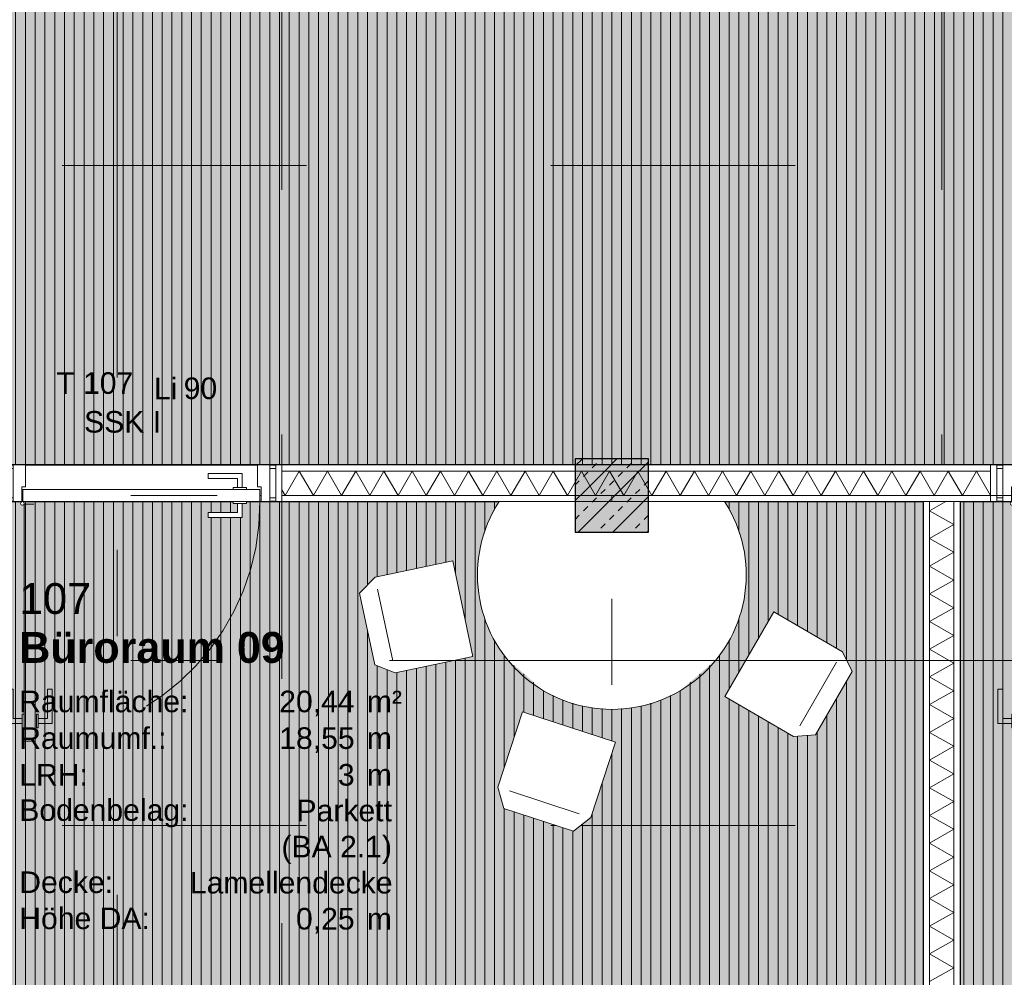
# Model space of a CAD drawing. Header units: metres. Extents: x -167 to 152, y -127 to 99.
# Tile 123 of 225: x -7.82 to -3.79, y -18.17 to -14.25. Entities that reach past the tile are written whole.
import ezdxf
from ezdxf.enums import TextEntityAlignment as Align

# ---------------------------------------------------------------- set-up
doc = ezdxf.new("R2010")
doc.units = ezdxf.units.M
for name, pattern in [('Achsen 01', [5.291531, 3.175, -1.058062, 0.352704, -0.705764]), ('gestrichelt - 01', [2, 1, -1]), ('Raster 01', [2, 1, -1])]:
    doc.linetypes.add(name, pattern=pattern)
for name, color, linetype, lineweight, true_color in [('013_Beton und Stahlbetonarbeiten-000 Sichtbeton-343 Innenstütze', 5, 'Continuous', 5, 0x0000ff), ('031_Metallbauarbeiten-350 Lamellendecke DS', 7, 'Continuous', 35, 0x666666), ('039_Trockenbauarbeiten-340 Dämmung', 7, 'Continuous', 9, 0xc0c0c0), ('AV1-Achsen', 1, 'Achsen 01', 18, 0xff0000), ('AV1-Einrichtung', 7, 'Continuous', 9, 0xa6a6a6), ('AV1-Raster', 7, 'Raster 01', 9, 0xa6a6a6), ('AV1-Stempel-Türnummern', 7, 'Continuous', 100, 0x02abea)]:
    doc.layers.add(name, color=color, linetype=linetype, lineweight=lineweight, true_color=true_color)
for name, color, linetype, lineweight in [('013_Beton und Stahlbetonarbeiten-340 Innenstützen', 7, 'Continuous', 25), ('027_Tischlerarbeiten-340 Innentüren', 7, 'Continuous', 9), ('031_Metallbauarbeiten-340 Innentüren _ Elemente', 7, 'Continuous', 9), ('039_Trockenbauarbeiten-340 Gipskarton', 7, 'Continuous', 9), ('_1.35m (3D)', 7, 'Continuous', 9), ('_GRU (2D)', 7, 'Continuous', 9), ('_OG 1 (2D)', 7, 'Continuous', 9), ('_OG 1 - DS (2D)', 7, 'Continuous', 9), ('AV1-Schnitt Achsen', 7, 'Achsen 01', 18), ('AV1-Stempel-Raumstempel', 7, 'Continuous', 9), ('Keine', 7, 'Continuous', 9)]:
    doc.layers.add(name, color=color, linetype=linetype, lineweight=lineweight)
doc.styles.add('Arial', font='arial.ttf')
doc.styles.add('Arial (bold)', font='arialbd.ttf')
pattern_1 = [(90, (0, 0), (0.04, 0), [])]

# ---------------------------------------------------------------- blocks, each defined once
blk = doc.blocks.new('Group-2')
at = {"layer": 'AV1-Raster'}
for p, q in [((-6.75, -22.95), (-6.75, 1.35)), ((-5.4, -22.95), (-5.4, 1.35)), ((-4.05, -22.95), (-4.05, 1.35)), ((1.35, -14.85), (-40.5, -14.85)), ((1.35, -16.2), (-40.5, -16.2)), ((1.35, -17.55), (-40.5, -17.55))]:
    blk.add_line(p, q, dxfattribs=at)
blk = doc.blocks.new('1.35m (3D)')
at = {"layer": 'AV1-Raster', "color": 7}
blk.add_blockref('Group-2', (0, 0), dxfattribs=at)
blk = doc.blocks.new('OG 1 - DS (2D)')
at = {"layer": '031_Metallbauarbeiten-350 Lamellendecke DS', "linetype": 'Continuous', "lineweight": 0, "transparency": 33554508}
for points in [[(-13.5, -7.975), (-8.025, -7.975), (-8.025, -13.625), (-13.5, -13.625), (-13.5, -16.075), (-0.125, -16.075), (-0.125, -13.625), (-5.525, -13.625), (-5.525, -7.975), (-0.125, -7.975), (-0.125, -5.525), (-13.5, -5.525)], [(-4.125, -16.225), (-5.25, -16.225), (-5.25, -16.35), (-5.55, -16.35), (-5.55, -16.225), (-8.025, -16.225), (-8.025, -21.385), (-4.125, -21.385)], [(-3.975, -16.225), (-0.125, -16.225), (-0.125, -21.385), (-3.975, -21.385)]]:
    blk.add_hatch(color=254, dxfattribs=at).paths.add_polyline_path(points)
at = {"layer": '031_Metallbauarbeiten-350 Lamellendecke DS', "linetype": 'Continuous', "lineweight": 9, "transparency": 33554508}
h = blk.add_hatch(dxfattribs=at)
h.set_pattern_fill('Lamellendecke', color=252, style=0, pattern_type=2)
h.set_pattern_definition(pattern_1)
h.paths.add_polyline_path([(-13.5, -7.975), (-8.025, -7.975), (-8.025, -13.625), (-13.5, -13.625), (-13.5, -16.075), (-0.125, -16.075), (-0.125, -13.625), (-5.525, -13.625), (-5.525, -7.975), (-0.125, -7.975), (-0.125, -5.525), (-13.5, -5.525)])
h = blk.add_hatch(dxfattribs=at)
h.set_pattern_fill('Lamellendecke', color=252, style=0, pattern_type=2)
h.set_pattern_definition(pattern_1)
h.paths.add_polyline_path([(-4.125, -16.225), (-5.25, -16.225), (-5.25, -16.35), (-5.55, -16.35), (-5.55, -16.225), (-8.025, -16.225), (-8.025, -21.385), (-4.125, -21.385)])
h = blk.add_hatch(dxfattribs=at)
h.set_pattern_fill('Lamellendecke', color=252, style=0, pattern_type=2)
h.set_pattern_definition(pattern_1)
h.paths.add_polyline_path([(-3.975, -16.225), (-0.125, -16.225), (-0.125, -21.385), (-3.975, -21.385)])
at = {"layer": '031_Metallbauarbeiten-350 Lamellendecke DS', "flags": 128}
for points in [[(-13.5, -7.975), (-8.025, -7.975), (-8.025, -13.625), (-13.5, -13.625), (-13.5, -16.075), (-0.125, -16.075), (-0.125, -13.625), (-5.525, -13.625), (-5.525, -7.975), (-0.125, -7.975), (-0.125, -5.525), (-13.5, -5.525)], [(-4.125, -16.225), (-5.25, -16.225), (-5.25, -16.35), (-5.55, -16.35), (-5.55, -16.225), (-8.025, -16.225), (-8.025, -21.385), (-4.125, -21.385)], [(-3.975, -16.225), (-0.125, -16.225), (-0.125, -21.385), (-3.975, -21.385)]]:
    blk.add_lwpolyline(points, close=True, dxfattribs=at)
blk = doc.blocks.new('Group-83')
at = {"color": 255, "linetype": 'Continuous', "lineweight": 5}
blk.add_wipeout([(-16.1, 3.6464), (-16.1, 6.5464), (-16.2, 6.5464), (-16.2, 3.6464)], dxfattribs=at).dxf.layer = '039_Trockenbauarbeiten-340 Dämmung'
blk = doc.blocks.new('Group-84')
at = {"layer": '039_Trockenbauarbeiten-340 Dämmung', "transparency": 33554687, "flags": 128}
blk.add_lwpolyline([(-16.2, 3.6464), (-16.1, 3.7041), (-16.2, 3.7619), (-16.1, 3.8196), (-16.2, 3.8774), (-16.1, 3.9351), (-16.2, 3.9928), (-16.1, 4.0506), (-16.2, 4.1083), (-16.1, 4.166), (-16.2, 4.2238), (-16.1, 4.2815), (-16.2, 4.3392), (-16.1, 4.397), (-16.2, 4.4547), (-16.1, 4.5124), (-16.2, 4.5702), (-16.1, 4.6279), (-16.2, 4.6856), (-16.1, 4.7434), (-16.2, 4.8011), (-16.1, 4.8588), (-16.2, 4.9166), (-16.1, 4.9743), (-16.2, 5.0321), (-16.1, 5.0898), (-16.2, 5.1475), (-16.1, 5.2053), (-16.2, 5.263), (-16.1, 5.3207), (-16.2, 5.3785), (-16.1, 5.4362), (-16.2, 5.4939), (-16.1, 5.5517), (-16.2, 5.6094), (-16.1, 5.6671), (-16.2, 5.7249), (-16.1, 5.7826), (-16.2, 5.8403), (-16.1, 5.8981), (-16.2, 5.9558), (-16.1, 6.0135), (-16.2, 6.0713), (-16.1, 6.129), (-16.2, 6.1868), (-16.1, 6.2445), (-16.2, 6.3022), (-16.1, 6.36), (-16.2, 6.4177), (-16.1, 6.4754), (-16.2, 6.5332), (-16.1771, 6.5464)], dxfattribs=at)
blk = doc.blocks.new('Group-85')
at = {"layer": '039_Trockenbauarbeiten-340 Dämmung'}
blk.add_blockref('Group-83', (0, 0), dxfattribs=at)
at = {"layer": '039_Trockenbauarbeiten-340 Dämmung', "transparency": 33554687}
blk.add_blockref('Group-84', (0, 0), dxfattribs=at)
blk = doc.blocks.new('Parametric Object-10')
at = {"layer": '039_Trockenbauarbeiten-340 Dämmung', "color": 7, "transparency": 33554687}
blk.add_blockref('Group-85', (0, 0), dxfattribs=at)
at = {"layer": '039_Trockenbauarbeiten-340 Dämmung', "color": 0, "flags": 1}
for tag in ['IFC_UUID', 'instanceID', 'prm0_name', 'prm0_type', 'prm0_value', 'prm1_name', 'prm1_type', 'prm1_value', 'prm2_name', 'prm2_type', 'prm2_value', 'prm3_name', 'prm3_type', 'prm3_value', 'prm4_name', 'prm4_type', 'prm4_value', 'prm5_name', 'prm5_type', 'prm5_value', 'prm6_name', 'prm6_type', 'prm6_value']:
    blk.add_attdef(tag, (-6.75, -16.2), '', height=0.00018, dxfattribs=at)
blk = doc.blocks.new('Group-220')
at = {"color": 255, "linetype": 'Continuous', "lineweight": 5}
blk.add_wipeout([(-4, -21.475), (-4, -16.225), (-4.1, -16.225), (-4.1, -21.475)], dxfattribs=at).dxf.layer = '039_Trockenbauarbeiten-340 Dämmung'
blk = doc.blocks.new('Group-221')
at = {"layer": '039_Trockenbauarbeiten-340 Dämmung', "transparency": 33554687, "flags": 128}
blk.add_lwpolyline([(-4.1, -18.189), (-4, -18.1323), (-4.1, -18.0756), (-4, -18.019), (-4.1, -17.9623), (-4, -17.9057), (-4.1, -17.849), (-4, -17.7924), (-4.1, -17.7357), (-4, -17.6791), (-4.1, -17.6224), (-4, -17.5657), (-4.1, -17.5091), (-4, -17.4524), (-4.1, -17.3958), (-4, -17.3391), (-4.1, -17.2825), (-4, -17.2258), (-4.1, -17.1692), (-4, -17.1125), (-4.1, -17.0558), (-4, -16.9992), (-4.1, -16.9425), (-4, -16.8859), (-4.1, -16.8292), (-4, -16.7726), (-4.1, -16.7159), (-4, -16.6593), (-4.1, -16.6026), (-4, -16.5459), (-4.1, -16.4893), (-4, -16.4326), (-4.1, -16.376), (-4, -16.3193), (-4.1, -16.2627), (-4.0335, -16.225)], dxfattribs=at)
blk = doc.blocks.new('Group-222')
at = {"layer": '039_Trockenbauarbeiten-340 Dämmung'}
blk.add_blockref('Group-220', (0, 0), dxfattribs=at)
at = {"layer": '039_Trockenbauarbeiten-340 Dämmung', "transparency": 33554687}
blk.add_blockref('Group-221', (0, 0), dxfattribs=at)
blk = doc.blocks.new('COE - Innentür 1.10 _ 0.15')
at = {"layer": '027_Tischlerarbeiten-340 Innentüren', "color": 253, "linetype": 'gestrichelt - 01', "lineweight": 9, "transparency": 33554687, "flags": 128}
for points in [[(0.9825, 1.0375), (0.9625, 1.0375), (0.9625, 1.075), (0.8425, 1.075), (0.8425, 1.095), (0.9825, 1.095)], [(0.085, 1.03), (1.055, 1.03), (1.055, 0.98), (0.085, 0.98)], [(0.945, 1.03), (0.945, 1.0375), (1, 1.0375), (1, 1.03)], [(0.9825, 0.9725), (0.9625, 0.9725), (0.9625, 0.935), (0.8425, 0.935), (0.8425, 0.915), (0.9825, 0.915)], [(0.945, 0.9725), (0.945, 0.98), (1, 0.98), (1, 0.9725)]]:
    blk.add_lwpolyline(points, close=True, dxfattribs=at)
at = {"layer": '027_Tischlerarbeiten-340 Innentüren', "color": 253, "linetype": 'gestrichelt - 01', "lineweight": 9, "transparency": 33554687}
blk.add_arc((0.0825, 1.0375), 0.9725, 269.5581, 356.6163, dxfattribs=at)
at = {"color": 255}
for points in [[(-0.06, 1.1), (0.06, 1.1), (0.06, 1.075), (-0.06, 1.075)], [(-0.06, 0.025), (0.06, 0.025), (0.06, 0), (-0.06, 0)]]:
    blk.add_wipeout(points, dxfattribs=at).dxf.layer = '027_Tischlerarbeiten-340 Innentüren'
at = {"layer": '027_Tischlerarbeiten-340 Innentüren', "flags": 128}
for points in [[(-0.06, 1.1), (0.06, 1.1), (0.06, 1.075), (-0.06, 1.075)], [(-0.06, 0.025), (0.06, 0.025), (0.06, 0), (-0.06, 0)]]:
    blk.add_lwpolyline(points, close=True, dxfattribs=at)
at = {"color": 255}
blk.add_wipeout([(0.075, 0.06), (0.015, 0.06), (0.015, 0.075), (-0.075, 0.075), (-0.075, 0.025), (0.075, 0.025)], dxfattribs=at).dxf.layer = '027_Tischlerarbeiten-340 Innentüren'
at = {"layer": '027_Tischlerarbeiten-340 Innentüren', "flags": 128}
blk.add_lwpolyline([(0.075, 0.06), (0.015, 0.06), (0.015, 0.075), (-0.075, 0.075), (-0.075, 0.025), (0.075, 0.025)], close=True, dxfattribs=at)
at = {"color": 255}
blk.add_wipeout([(0.075, 1.035), (0.075, 0.065), (0.025, 0.065), (0.025, 1.035)], dxfattribs=at).dxf.layer = '027_Tischlerarbeiten-340 Innentüren'
at = {"layer": '027_Tischlerarbeiten-340 Innentüren', "flags": 128}
blk.add_lwpolyline([(0.075, 1.035), (0.075, 0.065), (0.025, 0.065), (0.025, 1.035)], close=True, dxfattribs=at)
at = {"color": 255}
for points in [[(0.075, 1.04), (0.015, 1.04), (0.015, 1.025), (-0.075, 1.025), (-0.075, 1.075), (0.075, 1.075)], [(0.0175, 0.1375), (0.0175, 0.1575), (-0.02, 0.1575), (-0.02, 0.2775), (-0.04, 0.2775), (-0.04, 0.1375)], [(0.0825, 0.1375), (0.0825, 0.1575), (0.12, 0.1575), (0.12, 0.2775), (0.14, 0.2775), (0.14, 0.1375)]]:
    blk.add_wipeout(points, dxfattribs=at).dxf.layer = '027_Tischlerarbeiten-340 Innentüren'
at = {"layer": '027_Tischlerarbeiten-340 Innentüren', "flags": 128}
for points in [[(0.075, 1.04), (0.015, 1.04), (0.015, 1.025), (-0.075, 1.025), (-0.075, 1.075), (0.075, 1.075)], [(0.0175, 0.1375), (0.0175, 0.1575), (-0.02, 0.1575), (-0.02, 0.2775), (-0.04, 0.2775), (-0.04, 0.1375)], [(0.0825, 0.1375), (0.0825, 0.1575), (0.12, 0.1575), (0.12, 0.2775), (0.14, 0.2775), (0.14, 0.1375)]]:
    blk.add_lwpolyline(points, close=True, dxfattribs=at)
at = {"color": 255}
for points in [[(0.09, 1.0375), (0.0878, 1.0322), (0.0825, 1.03), (0.0772, 1.0322), (0.075, 1.0375), (0.0772, 1.0428), (0.0825, 1.045), (0.0878, 1.0428)], [(0.0175, 0.175), (0.025, 0.175), (0.025, 0.12), (0.0175, 0.12)], [(0.075, 0.175), (0.0825, 0.175), (0.0825, 0.12), (0.075, 0.12)]]:
    blk.add_wipeout(points, dxfattribs=at).dxf.layer = '027_Tischlerarbeiten-340 Innentüren'
at = {"layer": '027_Tischlerarbeiten-340 Innentüren', "flags": 128}
for points in [[(0.0175, 0.175), (0.025, 0.175), (0.025, 0.12), (0.0175, 0.12)], [(0.075, 0.175), (0.0825, 0.175), (0.0825, 0.12), (0.075, 0.12)]]:
    blk.add_lwpolyline(points, close=True, dxfattribs=at)
at = {"layer": '027_Tischlerarbeiten-340 Innentüren'}
blk.add_circle((0.0825, 1.0375), 0.0075, dxfattribs=at)
blk = doc.blocks.new('Group-298')
at = {"color": 255, "transparency": 33554559}
blk.add_wipeout([(-4.566, -17.1797), (-4.416, -16.9199), (-4.456, -16.8391), (-4.7374, -16.6766), (-4.9374, -17.023), (-4.656, -17.1855)], dxfattribs=at).dxf.layer = 'AV1-Einrichtung'
at = {"layer": 'AV1-Einrichtung'}
blk.add_line((-4.481, -16.8824), (-4.631, -17.1422), dxfattribs=at)
at = {"layer": 'AV1-Einrichtung', "flags": 128}
blk.add_lwpolyline([(-4.566, -17.1797), (-4.416, -16.9199), (-4.456, -16.8391), (-4.7374, -16.6766), (-4.9374, -17.023), (-4.656, -17.1855)], close=True, dxfattribs=at)
blk = doc.blocks.new('Group-299')
at = {"color": 255, "transparency": 33554559}
blk.add_wipeout([(-6.4322, -16.5991), (-6.3703, -16.8927), (-6.2865, -16.9261), (-5.9686, -16.859), (-6.0512, -16.4676), (-6.3692, -16.5347)], dxfattribs=at).dxf.layer = 'AV1-Einrichtung'
at = {"layer": 'AV1-Einrichtung'}
blk.add_line((-6.2969, -16.8772), (-6.3588, -16.5837), dxfattribs=at)
at = {"layer": 'AV1-Einrichtung', "flags": 128}
blk.add_lwpolyline([(-6.4322, -16.5991), (-6.3703, -16.8927), (-6.2865, -16.9261), (-5.9686, -16.859), (-6.0512, -16.4676), (-6.3692, -16.5347)], close=True, dxfattribs=at)
blk = doc.blocks.new('Group-300')
at = {"color": 255, "transparency": 33554559}
blk.add_wipeout([(-5.8426, -17.4803), (-5.5574, -17.5734), (-5.4866, -17.5176), (-5.3857, -17.2087), (-5.766, -17.0846), (-5.8668, -17.3935)], dxfattribs=at).dxf.layer = 'AV1-Einrichtung'
at = {"layer": 'AV1-Einrichtung'}
blk.add_line((-5.5341, -17.5021), (-5.8193, -17.409), dxfattribs=at)
at = {"layer": 'AV1-Einrichtung', "flags": 128}
blk.add_lwpolyline([(-5.8426, -17.4803), (-5.5574, -17.5734), (-5.4866, -17.5176), (-5.3857, -17.2087), (-5.766, -17.0846), (-5.8668, -17.3935)], close=True, dxfattribs=at)
blk = doc.blocks.new('Türnummer 2 - Innentür')
at = {"layer": '031_Metallbauarbeiten-340 Innentüren _ Elemente', "char_height": 0.08826, "attachment_point": 8, "line_spacing_factor": 0.965511, "style": 'Arial'}
for s, insert in [('Li', (0, -0.0671)), ('90', (0.1423, -0.0671))]:
    blk.add_mtext(s, dxfattribs=dict(at, insert=insert))
at = {"layer": '031_Metallbauarbeiten-340 Innentüren _ Elemente', "style": 'Arial'}
blk.add_attdef('Türnummer', text='', height=0.0883, dxfattribs=at).set_placement((-0.2903, -0.071), align=Align.BOTTOM_CENTER)
at = {"layer": '031_Metallbauarbeiten-340 Innentüren _ Elemente', "color": 7, "transparency": 33554687, "style": 'Arial'}
blk.add_attdef('Schallschutzklasse', text='', height=0.0883, dxfattribs=at).set_placement((-0.1763, -0.2296), align=Align.BOTTOM_CENTER)
at = {"layer": 'Keine', "color": 0, "flags": 1}
for tag, p in [('Lichte_Breite', (-0.4481, -0.3885)), ('Panikfunktion', (-0.4481, -0.5473)), ('AT-Nr.', (-0.4481, -0.7062))]:
    blk.add_attdef(tag, p, '', height=0.0883, dxfattribs=at)
blk = doc.blocks.new('Raumstempel - Symbol - 1 (2D)')
at = {"layer": 'AV1-Stempel-Raumstempel', "attachment_point": 1, "line_spacing_factor": 0.967919, "style": 'Arial'}
for s, insert, char_height in [('Raumfläche:', (0.2, -0.6736), 0.088263), ('m²', (1.6225, -0.6736), 0.08826), ('Raumumf.:', (0.2, -0.8236), 0.08826), ('m', (1.6225, -0.8236), 0.0883), ('LRH:', (0.2, -0.9736), 0.08826), ('m', (1.6225, -0.9736), 0.0883), ('Bodenbelag:', (0.2, -1.118), 0.088263), ('Decke:', (0.2, -1.4131), 0.08826), ('Höhe DA:', (0.2, -1.5607), 0.08826), ('m', (1.6225, -1.5625), 0.0883)]:
    blk.add_mtext(s, dxfattribs=dict(at, insert=insert, char_height=char_height))
at = {"layer": 'AV1-Stempel-Raumstempel'}
for tag, style, p in [('Raumnummer', 'Arial', (0.2, -0.2337)), ('Raumname', 'Arial (bold)', (0.2, -0.4337))]:
    blk.add_attdef(tag, text='', height=0.1261, dxfattribs=dict(at, style=style)).set_placement(p, align=Align.TOP_LEFT)
at = {"layer": 'AV1-Stempel-Raumstempel', "style": 'Arial'}
for tag, p in [('Raumfläche', (1.5725, -0.6736)), ('Raumumfang', (1.5725, -0.8236)), ('LRH', (1.5725, -0.9736)), ('Bodenbelag', (1.7253, -1.1199)), ('Bodendetail', (1.7253, -1.2674)), ('Decke', (1.7278, -1.415)), ('Höhe_DA', (1.5725, -1.5625))]:
    blk.add_attdef(tag, text='', height=0.0883, dxfattribs=at).set_placement(p, align=Align.TOP_RIGHT)
blk = doc.blocks.new('OG 1 (2D)')
at = {"layer": '039_Trockenbauarbeiten-340 Dämmung', "rotation": 90}
blk.add_blockref('Parametric Object-10', (-0.2036, 0), dxfattribs=at)
at = {"layer": 'AV1-Stempel-Türnummern', "color": 7}
blk.add_blockref('Türnummer 2 - Innentür', (-7.2259, -15.7398), dxfattribs=at).add_auto_attribs({'Türnummer': 'T 107', 'Schallschutzklasse': 'SSK I'})
at = {"color": 255}
blk.add_wipeout([(-4, -21.475), (-4, -16.225), (-4.1, -16.225), (-4.1, -21.475)], dxfattribs=at).dxf.layer = '039_Trockenbauarbeiten-340 Dämmung'
at = {"color": 255, "transparency": 33554559}
blk.add_wipeout([(-4.939, -16.225), (-5.861, -16.225), (-5.907, -16.3119), (-5.9369, -16.4055), (-5.9496, -16.503), (-5.9447, -16.6012), (-5.9224, -16.6969), (-5.8835, -16.7872), (-5.8291, -16.8691), (-5.6813, -16.9976), (-5.5927, -17.0401), (-5.4979, -17.0662), (-5.4, -17.075), (-5.3021, -17.0662), (-5.2073, -17.0401), (-5.1187, -16.9976), (-4.9709, -16.8691), (-4.9165, -16.7872), (-4.8776, -16.6969), (-4.8553, -16.6012), (-4.8504, -16.503), (-4.8631, -16.4055), (-4.893, -16.3119)], dxfattribs=at).dxf.layer = 'AV1-Einrichtung'
at = {"layer": '039_Trockenbauarbeiten-340 Dämmung', "flags": 128}
blk.add_lwpolyline([(-4, -21.475), (-4, -16.225), (-4.1, -16.225), (-4.1, -21.475)], close=True, dxfattribs=at)
at = {"layer": 'AV1-Einrichtung', "flags": 128}
blk.add_lwpolyline([(-4.939, -16.225), (-5.861, -16.225, 1.843909)], format="xyb", close=True, dxfattribs=at)
at = {"color": 255}
blk.add_wipeout([(-3.825, -16.075), (-6.775, -16.075), (-6.775, -16.1), (-3.825, -16.1)], dxfattribs=at).dxf.layer = '039_Trockenbauarbeiten-340 Gipskarton'
at = {"layer": '039_Trockenbauarbeiten-340 Gipskarton', "flags": 128}
blk.add_lwpolyline([(-3.825, -16.075), (-6.775, -16.075), (-6.775, -16.1), (-3.825, -16.1)], close=True, dxfattribs=at)
at = {"layer": '039_Trockenbauarbeiten-340 Dämmung', "color": 7, "transparency": 33554687}
blk.add_blockref('Group-222', (0, 0), dxfattribs=at)
at = {"layer": 'AV1-Einrichtung', "color": 7}
for name in ['Group-299', 'Group-298', 'Group-300']:
    blk.add_blockref(name, (0, 0), dxfattribs=at)
at = {"color": 255}
blk.add_wipeout([(-6.775, -16.2), (-5.55, -16.2), (-5.55, -16.225), (-6.775, -16.225)], dxfattribs=at).dxf.layer = '039_Trockenbauarbeiten-340 Gipskarton'
at = {"layer": '039_Trockenbauarbeiten-340 Gipskarton', "flags": 128}
blk.add_lwpolyline([(-6.775, -16.2), (-5.55, -16.2), (-5.55, -16.225), (-6.775, -16.225)], close=True, dxfattribs=at)
at = {"color": 255}
blk.add_wipeout([(-5.25, -16.225), (-3.825, -16.225), (-3.825, -16.2), (-5.25, -16.2)], dxfattribs=at).dxf.layer = '039_Trockenbauarbeiten-340 Gipskarton'
at = {"layer": '013_Beton und Stahlbetonarbeiten-000 Sichtbeton-343 Innenstütze', "linetype": 'Continuous', "lineweight": 0}
h = blk.add_hatch(color=30, dxfattribs=at)
h.paths.add_polyline_path([(-5.25, -16.05), (-5.25, -16.35), (-5.55, -16.35), (-5.55, -16.05)])
h.paths.add_polyline_path([(-5.3, -16.1), (-5.5, -16.1), (-5.5, -16.3), (-5.3, -16.3)])
at = {"layer": '013_Beton und Stahlbetonarbeiten-340 Innenstützen', "linetype": 'Continuous', "lineweight": 0, "true_color": 0xc0c0c0}
blk.add_hatch(color=9, dxfattribs=at).paths.add_polyline_path([(-5.25, -16.05), (-5.55, -16.05), (-5.55, -16.35), (-5.25, -16.35)])
at = {"layer": '013_Beton und Stahlbetonarbeiten-340 Innenstützen', "linetype": 'Continuous', "lineweight": 13}
h = blk.add_hatch(dxfattribs=at)
h.set_pattern_fill('Stahlbeton', color=251, style=0, pattern_type=2)
h.set_pattern_definition([(45, (0, 0), (0.0707107, -0.0707107), [0.025, -0.025])])
h.paths.add_polyline_path([(-5.25, -16.05), (-5.55, -16.05), (-5.55, -16.35), (-5.25, -16.35)])
h = blk.add_hatch(dxfattribs=at)
h.set_pattern_fill('Stahlbeton-1', color=251, style=0, pattern_type=2)
h.set_pattern_definition([(-135, (0.03106, -0.03313), (0.0707107, -0.0707107), [])])
h.paths.add_polyline_path([(-5.25, -16.05), (-5.55, -16.05), (-5.55, -16.35), (-5.25, -16.35)])
at = {"layer": '013_Beton und Stahlbetonarbeiten-340 Innenstützen', "flags": 128}
blk.add_lwpolyline([(-5.25, -16.05), (-5.55, -16.05), (-5.55, -16.35), (-5.25, -16.35)], close=True, dxfattribs=at)
at = {"layer": '039_Trockenbauarbeiten-340 Gipskarton', "flags": 128}
blk.add_lwpolyline([(-5.25, -16.225), (-3.825, -16.225), (-3.825, -16.2), (-5.25, -16.2)], close=True, dxfattribs=at)
at = {"layer": '027_Tischlerarbeiten-340 Innentüren', "color": 7, "xscale": -1, "rotation": 90}
blk.add_blockref('COE - Innentür 1.10 _ 0.15', (-6.775, -16.15), dxfattribs=at)
blk.add_blockref('COE - Innentür 1.10 _ 0.15', (-2.725, -16.15), dxfattribs=at)
at = {"layer": 'AV1-Stempel-Raumstempel'}
blk.add_blockref('Raumstempel - Symbol - 1 (2D)', (-8.025, -16.325), dxfattribs=at).add_auto_attribs({'Raumname': 'Büroraum 09', 'Raumnummer': '107', 'Bodendetail': '(BA 2.1)', 'Raumfläche': '20,44', 'LRH': '3', 'Raumumfang': '18,55', 'Höhe_DA': '0,25', 'Decke': 'Lamellendecke', 'Bodenbelag': 'Parkett'})
at = {"color": 255}
for points in [[(-6.775, -16.075), (-6.775, -16.225), (-6.75, -16.225), (-6.75, -16.075)], [(-4.1, -16.225), (-4.125, -16.225), (-4.125, -21.475), (-4.1, -21.475)], [(-3.975, -16.225), (-4, -16.225), (-4, -21.475), (-3.975, -21.475)]]:
    blk.add_wipeout(points, dxfattribs=at).dxf.layer = '039_Trockenbauarbeiten-340 Gipskarton'
at = {"layer": '039_Trockenbauarbeiten-340 Gipskarton', "flags": 128}
for points in [[(-6.775, -16.075), (-6.775, -16.225), (-6.75, -16.225), (-6.75, -16.075)], [(-4.1, -16.225), (-4.125, -16.225), (-4.125, -21.475), (-4.1, -21.475)], [(-3.975, -16.225), (-4, -16.225), (-4, -21.475), (-3.975, -21.475)]]:
    blk.add_lwpolyline(points, close=True, dxfattribs=at)
at = {"color": 255}
blk.add_wipeout([(-3.85, -16.075), (-3.85, -16.225), (-3.825, -16.225), (-3.825, -16.075)], dxfattribs=at).dxf.layer = '039_Trockenbauarbeiten-340 Gipskarton'
at = {"layer": '039_Trockenbauarbeiten-340 Gipskarton', "flags": 128}
blk.add_lwpolyline([(-3.85, -16.075), (-3.85, -16.225), (-3.825, -16.225), (-3.825, -16.075)], close=True, dxfattribs=at)
blk = doc.blocks.new('Group-745')
at = {"layer": 'AV1-Achsen'}
blk.add_line((-5.4, -26.5), (-5.4, 4.9), dxfattribs=at)
blk = doc.blocks.new('Group-753')
at = {"layer": 'AV1-Achsen'}
blk.add_line((-43.35, -16.2), (4.2, -16.2), dxfattribs=at)
blk = doc.blocks.new('Group-758')
at = {"layer": 'AV1-Schnitt Achsen'}
blk.add_line((-43.35, -16.875), (4.2, -16.875), dxfattribs=at)
blk = doc.blocks.new('Group-762')
at = {"layer": 'AV1-Schnitt Achsen'}
blk.add_line((-7.425, -26.3), (-7.425, 4.7), dxfattribs=at)
blk = doc.blocks.new('GRU (2D)')
at = {"layer": 'AV1-Achsen', "color": 7}
for name in ['Group-745', 'Group-753']:
    blk.add_blockref(name, (0, 0), dxfattribs=at)
at = {"layer": 'AV1-Schnitt Achsen', "color": 7}
for name in ['Group-762', 'Group-758']:
    blk.add_blockref(name, (0, 0), dxfattribs=at)

msp = doc.modelspace()

# ---------------------------------------------------------------- block references
at = {"layer": '_1.35m (3D)'}
msp.add_blockref('1.35m (3D)', (0, 0), dxfattribs=at)

# ---------------------------------------------------------------- next in the draw order: block references
at = {"layer": '_OG 1 - DS (2D)'}
msp.add_blockref('OG 1 - DS (2D)', (0, 0), dxfattribs=at)

# ---------------------------------------------------------------- next in the draw order: block references
at = {"layer": '_OG 1 (2D)'}
msp.add_blockref('OG 1 (2D)', (0, 0), dxfattribs=at)

# ---------------------------------------------------------------- next in the draw order: block references
at = {"layer": '_GRU (2D)'}
msp.add_blockref('GRU (2D)', (0, 0), dxfattribs=at)

doc.saveas('drawing.dxf')
